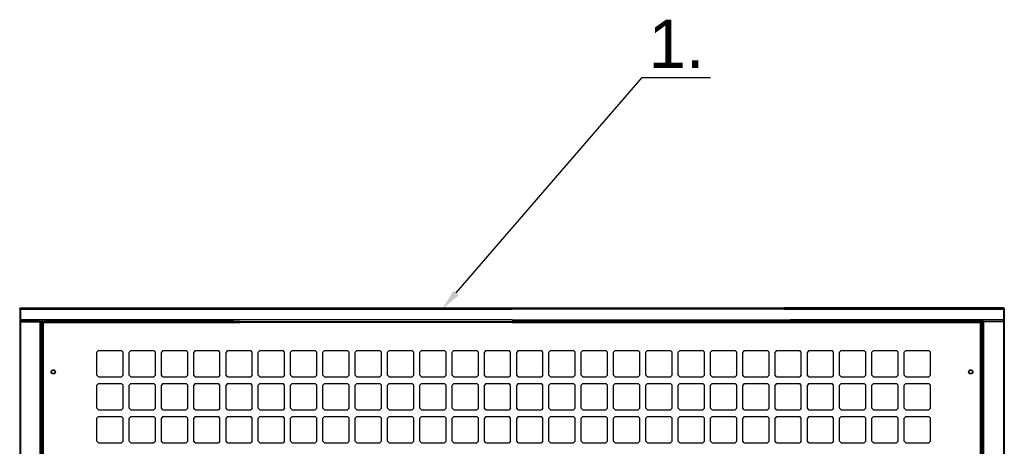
# Model space of a CAD drawing. Header units: inches. Extents: x 43 to 463, y 0 to 297.
# Tile 11 of 13: x 264 to 293, y 145 to 158. Entities that reach past the tile are written whole.
import ezdxf
from ezdxf import colors
from ezdxf.entities.mleader import LeaderData, LeaderLine
from ezdxf.math import Vec2, Vec3

# ---------------------------------------------------------------- set-up
doc = ezdxf.new("R2010")
doc.units = ezdxf.units.IN
doc.header["$MEASUREMENT"] = 0
doc.styles.get("Standard").update_dxf_attribs({"font": 'arial.ttf'})

msp = doc.modelspace()

# ---------------------------------------------------------------- linework, layer by layer
for p, q in [((264.025, 149.424), (264.032, 149.424)), ((264.025, 149.424), (264.026, 149.027)), ((270.499, 149.406), (264.025, 149.406)), ((264.025, 149.406), (278.494, 149.406)), ((264.032, 149.424), (264.032, 149.435)), ((264.032, 149.435), (264.047, 149.435)), ((264.047, 149.443), (286.489, 149.443)), ((264.047, 149.443), (264.047, 149.435)), ((264.047, 149.443), (264.047, 124.135)), ((264.047, 149.411), (264.052, 149.415)), ((264.052, 149.411), (264.047, 149.411)), ((264.047, 149.406), (273.197, 149.406)), ((264.065, 149.442), (264.052, 149.43)), ((264.052, 149.43), (264.052, 149.411)), ((292.941, 149.406), (278.494, 149.406)), ((292.941, 149.443), (286.489, 149.443)), ((286.489, 149.406), (292.962, 149.406)), ((292.923, 149.442), (292.936, 149.43)), ((292.936, 149.43), (292.936, 149.411)), ((292.941, 149.411), (292.936, 149.415)), ((292.936, 149.411), (292.941, 149.411)), ((292.941, 149.443), (292.941, 149.435)), ((292.941, 149.443), (292.941, 124.135)), ((292.956, 149.435), (292.941, 149.435)), ((292.956, 149.424), (292.956, 149.435)), ((292.962, 149.424), (292.956, 149.424)), ((292.962, 149.424), (292.962, 149.027)), ((264.025, 149.094), (270.306, 149.094)), ((278.494, 149.094), (264.026, 149.094)), ((264.026, 149.07), (264.032, 149.064)), ((264.032, 149.04), (264.026, 149.04)), ((264.026, 149.027), (264.039, 149.027)), ((264.026, 149.027), (264.026, 124.139)), ((264.032, 149.064), (264.032, 149.058)), ((264.032, 149.058), (264.047, 149.058)), ((264.062, 149.046), (264.032, 149.046)), ((264.032, 149.046), (264.032, 149.04)), ((264.044, 149.035), (264.039, 149.035)), ((264.039, 149.035), (264.039, 149.027)), ((264.044, 149.035), (264.05, 149.035)), ((273.197, 149.094), (264.047, 149.094)), ((264.047, 149.071), (264.052, 149.071)), ((264.047, 149.052), (264.053, 149.052)), ((264.05, 149.035), (264.05, 149.046)), ((264.05, 149.035), (264.632, 149.035)), ((264.052, 149.071), (264.052, 149.058)), ((264.052, 149.058), (264.058, 149.058)), ((264.053, 149.052), (264.06, 149.046)), ((264.058, 149.058), (264.058, 149.053)), ((264.058, 149.053), (264.064, 149.053)), ((264.637, 149.046), (264.062, 149.046)), ((264.064, 149.053), (264.064, 149.046)), ((264.629, 149.035), (264.614, 149.035)), ((264.64, 149.035), (264.629, 149.035)), ((264.632, 146.39), (264.632, 149.035)), ((264.632, 116.165), (264.632, 149.035)), ((264.637, 149.046), (264.64, 149.046)), ((264.637, 149.046), (264.752, 149.046)), ((264.64, 149.035), (264.64, 149.046)), ((264.64, 149.035), (264.669, 149.035)), ((264.669, 124.131), (264.669, 149.035)), ((264.685, 124.131), (264.685, 149.036)), ((264.685, 149.035), (264.687, 149.035)), ((264.685, 149.035), (264.703, 149.035)), ((264.685, 149.031), (264.695, 149.031)), ((264.695, 149.035), (264.695, 149.046)), ((264.695, 149.031), (264.695, 149.025)), ((264.698, 149.046), (273.197, 149.046)), ((264.698, 149.046), (278.494, 149.046)), ((264.703, 149.035), (264.708, 149.029)), ((264.708, 149.036), (264.708, 149.022)), ((264.722, 124.151), (264.722, 149.046)), ((270.499, 149.046), (264.752, 149.046)), ((278.494, 149.094), (292.962, 149.094)), ((292.29, 149.046), (278.494, 149.046)), ((283.791, 149.094), (292.941, 149.094)), ((292.29, 149.046), (283.791, 149.046)), ((286.489, 149.046), (292.236, 149.046)), ((292.962, 149.094), (286.682, 149.094)), ((292.351, 149.046), (292.236, 149.046)), ((292.266, 124.151), (292.266, 149.046)), ((292.28, 149.036), (292.28, 149.022)), ((292.285, 149.035), (292.28, 149.029)), ((292.303, 149.035), (292.285, 149.035)), ((292.293, 149.035), (292.293, 149.046)), ((292.303, 149.031), (292.293, 149.031)), ((292.293, 149.031), (292.293, 149.025)), ((292.303, 149.035), (292.301, 149.035)), ((292.303, 124.131), (292.303, 149.036)), ((292.348, 149.035), (292.319, 149.035)), ((292.319, 124.131), (292.319, 149.035)), ((292.351, 149.046), (292.348, 149.046)), ((292.348, 149.035), (292.348, 149.046)), ((292.348, 149.035), (292.359, 149.035)), ((292.351, 149.046), (292.926, 149.046)), ((292.356, 146.39), (292.356, 149.035)), ((292.938, 149.035), (292.356, 149.035)), ((292.356, 116.165), (292.356, 149.035)), ((292.359, 149.035), (292.373, 149.035)), ((292.93, 149.053), (292.924, 149.053)), ((292.924, 149.053), (292.924, 149.046)), ((292.926, 149.046), (292.956, 149.046)), ((292.935, 149.052), (292.928, 149.046)), ((292.936, 149.058), (292.93, 149.058)), ((292.93, 149.058), (292.93, 149.053)), ((292.941, 149.052), (292.935, 149.052)), ((292.941, 149.071), (292.936, 149.071)), ((292.936, 149.071), (292.936, 149.058)), ((292.938, 149.035), (292.938, 149.046)), ((292.944, 149.035), (292.938, 149.035)), ((292.956, 149.058), (292.941, 149.058)), ((292.944, 149.035), (292.949, 149.035)), ((292.949, 149.035), (292.949, 149.027)), ((292.962, 149.027), (292.949, 149.027)), ((292.962, 149.07), (292.956, 149.064)), ((292.956, 149.064), (292.956, 149.058)), ((292.956, 149.046), (292.956, 149.04)), ((292.956, 149.04), (292.962, 149.04)), ((292.962, 149.027), (292.962, 124.139)), ((264.695, 149.025), (264.708, 149.025)), ((264.708, 149.025), (264.722, 149.016)), ((264.708, 149.022), (264.708, 149.016)), ((264.708, 149.016), (264.745, 149.016)), ((273.197, 149.016), (264.722, 149.016)), ((278.494, 149.016), (264.722, 149.016)), ((264.745, 149.016), (270.499, 149.016)), ((278.494, 149.016), (292.266, 149.016)), ((283.791, 149.016), (292.266, 149.016)), ((292.243, 149.016), (286.489, 149.016)), ((292.28, 149.016), (292.243, 149.016)), ((292.28, 149.025), (292.266, 149.016)), ((292.293, 149.025), (292.28, 149.025)), ((292.28, 149.022), (292.28, 149.016)), ((266.339, 148.192), (266.293, 148.145)), ((266.339, 148.192), (267.018, 148.192)), ((267.065, 148.145), (267.018, 148.192)), ((267.288, 148.192), (267.242, 148.145)), ((267.288, 148.192), (267.967, 148.192)), ((268.014, 148.145), (267.967, 148.192)), ((268.237, 148.192), (268.191, 148.145)), ((268.237, 148.192), (268.917, 148.192)), ((268.963, 148.145), (268.917, 148.192)), ((269.187, 148.192), (269.14, 148.145)), ((269.187, 148.192), (269.866, 148.192)), ((269.912, 148.145), (269.866, 148.192)), ((270.136, 148.192), (270.089, 148.145)), ((270.136, 148.192), (270.815, 148.192)), ((270.861, 148.145), (270.815, 148.192)), ((271.085, 148.192), (271.038, 148.145)), ((271.085, 148.192), (271.764, 148.192)), ((271.81, 148.145), (271.764, 148.192)), ((272.034, 148.192), (271.988, 148.145)), ((272.034, 148.192), (272.713, 148.192)), ((272.759, 148.145), (272.713, 148.192)), ((272.983, 148.192), (272.937, 148.145)), ((272.983, 148.192), (273.662, 148.192)), ((273.708, 148.145), (273.662, 148.192)), ((273.932, 148.192), (273.886, 148.145)), ((273.932, 148.192), (274.611, 148.192)), ((274.658, 148.145), (274.611, 148.192)), ((274.881, 148.192), (274.835, 148.145)), ((274.881, 148.192), (275.56, 148.192)), ((275.607, 148.145), (275.56, 148.192)), ((275.83, 148.192), (275.784, 148.145)), ((275.83, 148.192), (276.51, 148.192)), ((276.556, 148.145), (276.51, 148.192)), ((276.78, 148.192), (276.733, 148.145)), ((276.78, 148.192), (277.459, 148.192)), ((277.505, 148.145), (277.459, 148.192)), ((277.729, 148.192), (277.682, 148.145)), ((277.729, 148.192), (278.408, 148.192)), ((278.454, 148.145), (278.408, 148.192)), ((278.678, 148.192), (278.632, 148.145)), ((278.678, 148.192), (279.357, 148.192)), ((279.403, 148.145), (279.357, 148.192)), ((279.627, 148.192), (279.581, 148.145)), ((279.627, 148.192), (280.306, 148.192)), ((280.352, 148.145), (280.306, 148.192)), ((280.576, 148.192), (280.53, 148.145)), ((280.576, 148.192), (281.255, 148.192)), ((281.302, 148.145), (281.255, 148.192)), ((281.525, 148.192), (281.479, 148.145)), ((281.525, 148.192), (282.204, 148.192)), ((282.251, 148.145), (282.204, 148.192)), ((282.474, 148.192), (282.428, 148.145)), ((282.474, 148.192), (283.154, 148.192)), ((283.2, 148.145), (283.154, 148.192)), ((283.424, 148.192), (283.377, 148.145)), ((283.424, 148.192), (284.103, 148.192)), ((284.149, 148.145), (284.103, 148.192)), ((284.373, 148.192), (284.326, 148.145)), ((284.373, 148.192), (285.052, 148.192)), ((285.098, 148.145), (285.052, 148.192)), ((285.322, 148.192), (285.275, 148.145)), ((285.322, 148.192), (286.001, 148.192)), ((286.047, 148.145), (286.001, 148.192)), ((286.271, 148.192), (286.225, 148.145)), ((286.271, 148.192), (286.95, 148.192)), ((286.996, 148.145), (286.95, 148.192)), ((287.22, 148.192), (287.174, 148.145)), ((287.22, 148.192), (287.899, 148.192)), ((287.946, 148.145), (287.899, 148.192)), ((288.169, 148.192), (288.123, 148.145)), ((288.169, 148.192), (288.848, 148.192)), ((288.895, 148.145), (288.848, 148.192)), ((289.118, 148.192), (289.072, 148.145)), ((289.118, 148.192), (289.797, 148.192)), ((289.844, 148.145), (289.797, 148.192)), ((290.067, 148.192), (290.021, 148.145)), ((290.067, 148.192), (290.747, 148.192)), ((290.793, 148.145), (290.747, 148.192)), ((266.293, 147.466), (266.293, 148.145)), ((267.065, 147.466), (267.065, 148.145)), ((267.242, 147.466), (267.242, 148.145)), ((268.014, 147.466), (268.014, 148.145)), ((268.191, 147.466), (268.191, 148.145)), ((268.963, 147.466), (268.963, 148.145)), ((269.14, 147.466), (269.14, 148.145)), ((269.912, 147.466), (269.912, 148.145)), ((270.089, 147.466), (270.089, 148.145)), ((270.861, 147.466), (270.861, 148.145)), ((271.038, 147.466), (271.038, 148.145)), ((271.81, 147.466), (271.81, 148.145)), ((271.988, 147.466), (271.988, 148.145)), ((272.759, 147.466), (272.759, 148.145)), ((272.937, 147.466), (272.937, 148.145)), ((273.708, 147.466), (273.708, 148.145)), ((273.886, 147.466), (273.886, 148.145)), ((274.658, 147.466), (274.658, 148.145)), ((274.835, 147.466), (274.835, 148.145)), ((275.607, 147.466), (275.607, 148.145)), ((275.784, 147.466), (275.784, 148.145)), ((276.556, 147.466), (276.556, 148.145)), ((276.733, 147.466), (276.733, 148.145)), ((277.505, 147.466), (277.505, 148.145)), ((277.682, 147.466), (277.682, 148.145)), ((278.454, 147.466), (278.454, 148.145)), ((278.632, 147.466), (278.632, 148.145)), ((279.403, 147.466), (279.403, 148.145)), ((279.581, 147.466), (279.581, 148.145)), ((280.352, 147.466), (280.352, 148.145)), ((280.53, 147.466), (280.53, 148.145)), ((281.302, 147.466), (281.302, 148.145)), ((281.479, 147.466), (281.479, 148.145)), ((282.251, 147.466), (282.251, 148.145)), ((282.428, 147.466), (282.428, 148.145)), ((283.2, 147.466), (283.2, 148.145)), ((283.377, 147.466), (283.377, 148.145)), ((284.149, 147.466), (284.149, 148.145)), ((284.326, 147.466), (284.326, 148.145)), ((285.098, 147.466), (285.098, 148.145)), ((285.275, 147.466), (285.275, 148.145)), ((286.047, 147.466), (286.047, 148.145)), ((286.225, 147.466), (286.225, 148.145)), ((286.996, 147.466), (286.996, 148.145)), ((287.174, 147.466), (287.174, 148.145)), ((287.946, 147.466), (287.946, 148.145)), ((288.123, 147.466), (288.123, 148.145)), ((288.895, 147.466), (288.895, 148.145)), ((289.072, 147.466), (289.072, 148.145)), ((289.844, 147.466), (289.844, 148.145)), ((290.021, 147.466), (290.021, 148.145)), ((290.793, 147.466), (290.793, 148.145)), ((266.339, 147.42), (266.293, 147.466)), ((266.339, 147.42), (267.018, 147.42)), ((267.065, 147.466), (267.018, 147.42)), ((267.288, 147.42), (267.242, 147.466)), ((267.288, 147.42), (267.967, 147.42)), ((268.014, 147.466), (267.967, 147.42)), ((268.237, 147.42), (268.191, 147.466)), ((268.237, 147.42), (268.917, 147.42)), ((268.963, 147.466), (268.917, 147.42)), ((269.187, 147.42), (269.14, 147.466)), ((269.187, 147.42), (269.866, 147.42)), ((269.912, 147.466), (269.866, 147.42)), ((270.136, 147.42), (270.089, 147.466)), ((270.136, 147.42), (270.815, 147.42)), ((270.861, 147.466), (270.815, 147.42)), ((271.085, 147.42), (271.038, 147.466)), ((271.085, 147.42), (271.764, 147.42)), ((271.81, 147.466), (271.764, 147.42)), ((272.034, 147.42), (271.988, 147.466)), ((272.034, 147.42), (272.713, 147.42)), ((272.759, 147.466), (272.713, 147.42)), ((272.983, 147.42), (272.937, 147.466)), ((272.983, 147.42), (273.662, 147.42)), ((273.708, 147.466), (273.662, 147.42)), ((273.932, 147.42), (273.886, 147.466)), ((273.932, 147.42), (274.611, 147.42)), ((274.658, 147.466), (274.611, 147.42)), ((274.881, 147.42), (274.835, 147.466)), ((274.881, 147.42), (275.56, 147.42)), ((275.607, 147.466), (275.56, 147.42)), ((275.83, 147.42), (275.784, 147.466)), ((275.83, 147.42), (276.51, 147.42)), ((276.556, 147.466), (276.51, 147.42)), ((276.78, 147.42), (276.733, 147.466)), ((276.78, 147.42), (277.459, 147.42)), ((277.505, 147.466), (277.459, 147.42)), ((277.729, 147.42), (277.682, 147.466)), ((277.729, 147.42), (278.408, 147.42)), ((278.454, 147.466), (278.408, 147.42)), ((278.678, 147.42), (278.632, 147.466)), ((278.678, 147.42), (279.357, 147.42)), ((279.403, 147.466), (279.357, 147.42)), ((279.627, 147.42), (279.581, 147.466)), ((279.627, 147.42), (280.306, 147.42)), ((280.352, 147.466), (280.306, 147.42)), ((280.576, 147.42), (280.53, 147.466)), ((280.576, 147.42), (281.255, 147.42)), ((281.302, 147.466), (281.255, 147.42)), ((281.525, 147.42), (281.479, 147.466)), ((281.525, 147.42), (282.204, 147.42)), ((282.251, 147.466), (282.204, 147.42)), ((282.474, 147.42), (282.428, 147.466)), ((282.474, 147.42), (283.154, 147.42)), ((283.2, 147.466), (283.154, 147.42)), ((283.424, 147.42), (283.377, 147.466)), ((283.424, 147.42), (284.103, 147.42)), ((284.149, 147.466), (284.103, 147.42)), ((284.373, 147.42), (284.326, 147.466)), ((284.373, 147.42), (285.052, 147.42)), ((285.098, 147.466), (285.052, 147.42)), ((285.322, 147.42), (285.275, 147.466)), ((285.322, 147.42), (286.001, 147.42)), ((286.047, 147.466), (286.001, 147.42)), ((286.271, 147.42), (286.225, 147.466)), ((286.271, 147.42), (286.95, 147.42)), ((286.996, 147.466), (286.95, 147.42)), ((287.22, 147.42), (287.174, 147.466)), ((287.22, 147.42), (287.899, 147.42)), ((287.946, 147.466), (287.899, 147.42)), ((288.169, 147.42), (288.123, 147.466)), ((288.169, 147.42), (288.848, 147.42)), ((288.895, 147.466), (288.848, 147.42)), ((289.118, 147.42), (289.072, 147.466)), ((289.118, 147.42), (289.797, 147.42)), ((289.844, 147.466), (289.797, 147.42)), ((290.067, 147.42), (290.021, 147.466)), ((290.067, 147.42), (290.747, 147.42)), ((290.793, 147.466), (290.747, 147.42)), ((266.339, 147.219), (266.293, 147.173)), ((266.293, 146.494), (266.293, 147.173)), ((266.339, 147.219), (267.018, 147.219)), ((267.065, 147.173), (267.018, 147.219)), ((267.065, 146.494), (267.065, 147.173)), ((267.288, 147.219), (267.242, 147.173)), ((267.242, 146.494), (267.242, 147.173)), ((267.288, 147.219), (267.967, 147.219)), ((268.014, 147.173), (267.967, 147.219)), ((268.014, 146.494), (268.014, 147.173)), ((268.237, 147.219), (268.191, 147.173)), ((268.191, 146.494), (268.191, 147.173)), ((268.237, 147.219), (268.917, 147.219)), ((268.963, 147.173), (268.917, 147.219)), ((268.963, 146.494), (268.963, 147.173)), ((269.187, 147.219), (269.14, 147.173)), ((269.14, 146.494), (269.14, 147.173)), ((269.187, 147.219), (269.866, 147.219)), ((269.912, 147.173), (269.866, 147.219)), ((269.912, 146.494), (269.912, 147.173)), ((270.136, 147.219), (270.089, 147.173)), ((270.089, 146.494), (270.089, 147.173)), ((270.136, 147.219), (270.815, 147.219)), ((270.861, 147.173), (270.815, 147.219)), ((270.861, 146.494), (270.861, 147.173)), ((271.085, 147.219), (271.038, 147.173)), ((271.038, 146.494), (271.038, 147.173)), ((271.085, 147.219), (271.764, 147.219)), ((271.81, 147.173), (271.764, 147.219)), ((271.81, 146.494), (271.81, 147.173)), ((272.034, 147.219), (271.988, 147.173)), ((271.988, 146.494), (271.988, 147.173)), ((272.034, 147.219), (272.713, 147.219)), ((272.759, 147.173), (272.713, 147.219)), ((272.759, 146.494), (272.759, 147.173)), ((272.983, 147.219), (272.937, 147.173)), ((272.937, 146.494), (272.937, 147.173)), ((272.983, 147.219), (273.662, 147.219)), ((273.708, 147.173), (273.662, 147.219)), ((273.708, 146.494), (273.708, 147.173)), ((273.932, 147.219), (273.886, 147.173)), ((273.886, 146.494), (273.886, 147.173)), ((273.932, 147.219), (274.611, 147.219)), ((274.658, 147.173), (274.611, 147.219)), ((274.658, 146.494), (274.658, 147.173)), ((274.881, 147.219), (274.835, 147.173)), ((274.835, 146.494), (274.835, 147.173)), ((274.881, 147.219), (275.56, 147.219)), ((275.607, 147.173), (275.56, 147.219)), ((275.607, 146.494), (275.607, 147.173)), ((275.83, 147.219), (275.784, 147.173)), ((275.784, 146.494), (275.784, 147.173)), ((275.83, 147.219), (276.51, 147.219)), ((276.556, 147.173), (276.51, 147.219)), ((276.556, 146.494), (276.556, 147.173)), ((276.78, 147.219), (276.733, 147.173)), ((276.733, 146.494), (276.733, 147.173)), ((276.78, 147.219), (277.459, 147.219)), ((277.505, 147.173), (277.459, 147.219)), ((277.505, 146.494), (277.505, 147.173)), ((277.729, 147.219), (277.682, 147.173)), ((277.682, 146.494), (277.682, 147.173)), ((277.729, 147.219), (278.408, 147.219)), ((278.454, 147.173), (278.408, 147.219)), ((278.454, 146.494), (278.454, 147.173)), ((278.678, 147.219), (278.632, 147.173)), ((278.632, 146.494), (278.632, 147.173)), ((278.678, 147.219), (279.357, 147.219)), ((279.403, 147.173), (279.357, 147.219)), ((279.403, 146.494), (279.403, 147.173)), ((279.627, 147.219), (279.581, 147.173)), ((279.581, 146.494), (279.581, 147.173)), ((279.627, 147.219), (280.306, 147.219)), ((280.352, 147.173), (280.306, 147.219)), ((280.352, 146.494), (280.352, 147.173)), ((280.576, 147.219), (280.53, 147.173)), ((280.53, 146.494), (280.53, 147.173)), ((280.576, 147.219), (281.255, 147.219)), ((281.302, 147.173), (281.255, 147.219)), ((281.302, 146.494), (281.302, 147.173)), ((281.525, 147.219), (281.479, 147.173)), ((281.479, 146.494), (281.479, 147.173)), ((281.525, 147.219), (282.204, 147.219)), ((282.251, 147.173), (282.204, 147.219)), ((282.251, 146.494), (282.251, 147.173)), ((282.474, 147.219), (282.428, 147.173)), ((282.428, 146.494), (282.428, 147.173)), ((282.474, 147.219), (283.154, 147.219)), ((283.2, 147.173), (283.154, 147.219)), ((283.2, 146.494), (283.2, 147.173)), ((283.424, 147.219), (283.377, 147.173)), ((283.377, 146.494), (283.377, 147.173)), ((283.424, 147.219), (284.103, 147.219)), ((284.149, 147.173), (284.103, 147.219)), ((284.149, 146.494), (284.149, 147.173)), ((284.373, 147.219), (284.326, 147.173)), ((284.326, 146.494), (284.326, 147.173)), ((284.373, 147.219), (285.052, 147.219)), ((285.098, 147.173), (285.052, 147.219)), ((285.098, 146.494), (285.098, 147.173)), ((285.322, 147.219), (285.275, 147.173)), ((285.275, 146.494), (285.275, 147.173)), ((285.322, 147.219), (286.001, 147.219)), ((286.047, 147.173), (286.001, 147.219)), ((286.047, 146.494), (286.047, 147.173)), ((286.271, 147.219), (286.225, 147.173)), ((286.225, 146.494), (286.225, 147.173)), ((286.271, 147.219), (286.95, 147.219)), ((286.996, 147.173), (286.95, 147.219)), ((286.996, 146.494), (286.996, 147.173)), ((287.22, 147.219), (287.174, 147.173)), ((287.174, 146.494), (287.174, 147.173)), ((287.22, 147.219), (287.899, 147.219)), ((287.946, 147.173), (287.899, 147.219)), ((287.946, 146.494), (287.946, 147.173)), ((288.169, 147.219), (288.123, 147.173)), ((288.123, 146.494), (288.123, 147.173)), ((288.169, 147.219), (288.848, 147.219)), ((288.895, 147.173), (288.848, 147.219)), ((288.895, 146.494), (288.895, 147.173)), ((289.118, 147.219), (289.072, 147.173)), ((289.072, 146.494), (289.072, 147.173)), ((289.118, 147.219), (289.797, 147.219)), ((289.844, 147.173), (289.797, 147.219)), ((289.844, 146.494), (289.844, 147.173)), ((290.067, 147.219), (290.021, 147.173)), ((290.021, 146.494), (290.021, 147.173)), ((290.067, 147.219), (290.747, 147.219)), ((290.793, 147.173), (290.747, 147.219)), ((290.793, 146.494), (290.793, 147.173)), ((266.339, 146.448), (266.293, 146.494)), ((266.339, 146.448), (267.018, 146.448)), ((267.065, 146.494), (267.018, 146.448)), ((267.288, 146.448), (267.242, 146.494)), ((267.288, 146.448), (267.967, 146.448)), ((268.014, 146.494), (267.967, 146.448)), ((268.237, 146.448), (268.191, 146.494)), ((268.237, 146.448), (268.917, 146.448)), ((268.963, 146.494), (268.917, 146.448)), ((269.187, 146.448), (269.14, 146.494)), ((269.187, 146.448), (269.866, 146.448)), ((269.912, 146.494), (269.866, 146.448)), ((270.136, 146.448), (270.089, 146.494)), ((270.136, 146.448), (270.815, 146.448)), ((270.861, 146.494), (270.815, 146.448)), ((271.085, 146.448), (271.038, 146.494)), ((271.085, 146.448), (271.764, 146.448)), ((271.81, 146.494), (271.764, 146.448)), ((272.034, 146.448), (271.988, 146.494)), ((272.034, 146.448), (272.713, 146.448)), ((272.759, 146.494), (272.713, 146.448)), ((272.983, 146.448), (272.937, 146.494)), ((272.983, 146.448), (273.662, 146.448)), ((273.708, 146.494), (273.662, 146.448)), ((273.932, 146.448), (273.886, 146.494)), ((273.932, 146.448), (274.611, 146.448)), ((274.658, 146.494), (274.611, 146.448)), ((274.881, 146.448), (274.835, 146.494)), ((274.881, 146.448), (275.56, 146.448)), ((275.607, 146.494), (275.56, 146.448)), ((275.83, 146.448), (275.784, 146.494)), ((275.83, 146.448), (276.51, 146.448)), ((276.556, 146.494), (276.51, 146.448)), ((276.78, 146.448), (276.733, 146.494)), ((276.78, 146.448), (277.459, 146.448)), ((277.505, 146.494), (277.459, 146.448)), ((277.729, 146.448), (277.682, 146.494)), ((277.729, 146.448), (278.408, 146.448)), ((278.454, 146.494), (278.408, 146.448)), ((278.678, 146.448), (278.632, 146.494)), ((278.678, 146.448), (279.357, 146.448)), ((279.403, 146.494), (279.357, 146.448)), ((279.627, 146.448), (279.581, 146.494)), ((279.627, 146.448), (280.306, 146.448)), ((280.352, 146.494), (280.306, 146.448)), ((280.576, 146.448), (280.53, 146.494)), ((280.576, 146.448), (281.255, 146.448)), ((281.302, 146.494), (281.255, 146.448)), ((281.525, 146.448), (281.479, 146.494)), ((281.525, 146.448), (282.204, 146.448)), ((282.251, 146.494), (282.204, 146.448)), ((282.474, 146.448), (282.428, 146.494)), ((282.474, 146.448), (283.154, 146.448)), ((283.2, 146.494), (283.154, 146.448)), ((283.424, 146.448), (283.377, 146.494)), ((283.424, 146.448), (284.103, 146.448)), ((284.149, 146.494), (284.103, 146.448)), ((284.373, 146.448), (284.326, 146.494)), ((284.373, 146.448), (285.052, 146.448)), ((285.098, 146.494), (285.052, 146.448)), ((285.322, 146.448), (285.275, 146.494)), ((285.322, 146.448), (286.001, 146.448)), ((286.047, 146.494), (286.001, 146.448)), ((286.271, 146.448), (286.225, 146.494)), ((286.271, 146.448), (286.95, 146.448)), ((286.996, 146.494), (286.95, 146.448)), ((287.22, 146.448), (287.174, 146.494)), ((287.22, 146.448), (287.899, 146.448)), ((287.946, 146.494), (287.899, 146.448)), ((288.169, 146.448), (288.123, 146.494)), ((288.169, 146.448), (288.848, 146.448)), ((288.895, 146.494), (288.848, 146.448)), ((289.118, 146.448), (289.072, 146.494)), ((289.118, 146.448), (289.797, 146.448)), ((289.844, 146.494), (289.797, 146.448)), ((290.067, 146.448), (290.021, 146.494)), ((290.067, 146.448), (290.747, 146.448)), ((290.793, 146.494), (290.747, 146.448)), ((266.339, 146.247), (266.293, 146.201)), ((266.293, 145.522), (266.293, 146.201)), ((266.339, 146.247), (267.018, 146.247)), ((267.065, 146.201), (267.018, 146.247)), ((267.065, 145.522), (267.065, 146.201)), ((267.288, 146.247), (267.242, 146.201)), ((267.242, 145.522), (267.242, 146.201)), ((267.288, 146.247), (267.967, 146.247)), ((268.014, 146.201), (267.967, 146.247)), ((268.014, 145.522), (268.014, 146.201)), ((268.237, 146.247), (268.191, 146.201)), ((268.191, 145.522), (268.191, 146.201)), ((268.237, 146.247), (268.917, 146.247)), ((268.963, 146.201), (268.917, 146.247)), ((268.963, 145.522), (268.963, 146.201)), ((269.187, 146.247), (269.14, 146.201)), ((269.14, 145.522), (269.14, 146.201)), ((269.187, 146.247), (269.866, 146.247)), ((269.912, 146.201), (269.866, 146.247)), ((269.912, 145.522), (269.912, 146.201)), ((270.136, 146.247), (270.089, 146.201)), ((270.089, 145.522), (270.089, 146.201)), ((270.136, 146.247), (270.815, 146.247)), ((270.861, 146.201), (270.815, 146.247)), ((270.861, 145.522), (270.861, 146.201)), ((271.085, 146.247), (271.038, 146.201)), ((271.038, 145.522), (271.038, 146.201)), ((271.085, 146.247), (271.764, 146.247)), ((271.81, 146.201), (271.764, 146.247)), ((271.81, 145.522), (271.81, 146.201)), ((272.034, 146.247), (271.988, 146.201)), ((271.988, 145.522), (271.988, 146.201)), ((272.034, 146.247), (272.713, 146.247)), ((272.759, 146.201), (272.713, 146.247)), ((272.759, 145.522), (272.759, 146.201)), ((272.983, 146.247), (272.937, 146.201)), ((272.937, 145.522), (272.937, 146.201)), ((272.983, 146.247), (273.662, 146.247)), ((273.708, 146.201), (273.662, 146.247)), ((273.708, 145.522), (273.708, 146.201)), ((273.932, 146.247), (273.886, 146.201)), ((273.886, 145.522), (273.886, 146.201)), ((273.932, 146.247), (274.611, 146.247)), ((274.658, 146.201), (274.611, 146.247)), ((274.658, 145.522), (274.658, 146.201)), ((274.881, 146.247), (274.835, 146.201)), ((274.835, 145.522), (274.835, 146.201)), ((274.881, 146.247), (275.56, 146.247)), ((275.607, 146.201), (275.56, 146.247)), ((275.607, 145.522), (275.607, 146.201)), ((275.83, 146.247), (275.784, 146.201)), ((275.784, 145.522), (275.784, 146.201)), ((275.83, 146.247), (276.51, 146.247)), ((276.556, 146.201), (276.51, 146.247)), ((276.556, 145.522), (276.556, 146.201)), ((276.78, 146.247), (276.733, 146.201)), ((276.733, 145.522), (276.733, 146.201)), ((276.78, 146.247), (277.459, 146.247)), ((277.505, 146.201), (277.459, 146.247)), ((277.505, 145.522), (277.505, 146.201)), ((277.729, 146.247), (277.682, 146.201)), ((277.682, 145.522), (277.682, 146.201)), ((277.729, 146.247), (278.408, 146.247)), ((278.454, 146.201), (278.408, 146.247)), ((278.454, 145.522), (278.454, 146.201)), ((278.678, 146.247), (278.632, 146.201)), ((278.632, 145.522), (278.632, 146.201)), ((278.678, 146.247), (279.357, 146.247)), ((279.403, 146.201), (279.357, 146.247)), ((279.403, 145.522), (279.403, 146.201)), ((279.627, 146.247), (279.581, 146.201)), ((279.581, 145.522), (279.581, 146.201)), ((279.627, 146.247), (280.306, 146.247)), ((280.352, 146.201), (280.306, 146.247)), ((280.352, 145.522), (280.352, 146.201)), ((280.576, 146.247), (280.53, 146.201)), ((280.53, 145.522), (280.53, 146.201)), ((280.576, 146.247), (281.255, 146.247)), ((281.302, 146.201), (281.255, 146.247)), ((281.302, 145.522), (281.302, 146.201)), ((281.525, 146.247), (281.479, 146.201)), ((281.479, 145.522), (281.479, 146.201)), ((281.525, 146.247), (282.204, 146.247)), ((282.251, 146.201), (282.204, 146.247)), ((282.251, 145.522), (282.251, 146.201)), ((282.474, 146.247), (282.428, 146.201)), ((282.428, 145.522), (282.428, 146.201)), ((282.474, 146.247), (283.154, 146.247)), ((283.2, 146.201), (283.154, 146.247)), ((283.2, 145.522), (283.2, 146.201)), ((283.424, 146.247), (283.377, 146.201)), ((283.377, 145.522), (283.377, 146.201)), ((283.424, 146.247), (284.103, 146.247)), ((284.149, 146.201), (284.103, 146.247)), ((284.149, 145.522), (284.149, 146.201)), ((284.373, 146.247), (284.326, 146.201)), ((284.326, 145.522), (284.326, 146.201)), ((284.373, 146.247), (285.052, 146.247)), ((285.098, 146.201), (285.052, 146.247)), ((285.098, 145.522), (285.098, 146.201)), ((285.322, 146.247), (285.275, 146.201)), ((285.275, 145.522), (285.275, 146.201)), ((285.322, 146.247), (286.001, 146.247)), ((286.047, 146.201), (286.001, 146.247)), ((286.047, 145.522), (286.047, 146.201)), ((286.271, 146.247), (286.225, 146.201)), ((286.225, 145.522), (286.225, 146.201)), ((286.271, 146.247), (286.95, 146.247)), ((286.996, 146.201), (286.95, 146.247)), ((286.996, 145.522), (286.996, 146.201)), ((287.22, 146.247), (287.174, 146.201)), ((287.174, 145.522), (287.174, 146.201)), ((287.22, 146.247), (287.899, 146.247)), ((287.946, 146.201), (287.899, 146.247)), ((287.946, 145.522), (287.946, 146.201)), ((288.169, 146.247), (288.123, 146.201)), ((288.123, 145.522), (288.123, 146.201)), ((288.169, 146.247), (288.848, 146.247)), ((288.895, 146.201), (288.848, 146.247)), ((288.895, 145.522), (288.895, 146.201)), ((289.118, 146.247), (289.072, 146.201)), ((289.072, 145.522), (289.072, 146.201)), ((289.118, 146.247), (289.797, 146.247)), ((289.844, 146.201), (289.797, 146.247)), ((289.844, 145.522), (289.844, 146.201)), ((290.067, 146.247), (290.021, 146.201)), ((290.021, 145.522), (290.021, 146.201)), ((290.067, 146.247), (290.747, 146.247)), ((290.793, 146.201), (290.747, 146.247)), ((290.793, 145.522), (290.793, 146.201)), ((266.339, 145.475), (266.293, 145.522)), ((266.339, 145.475), (267.018, 145.475)), ((267.065, 145.522), (267.018, 145.475)), ((267.288, 145.475), (267.242, 145.522)), ((267.288, 145.475), (267.967, 145.475)), ((268.014, 145.522), (267.967, 145.475)), ((268.237, 145.475), (268.191, 145.522)), ((268.237, 145.475), (268.917, 145.475)), ((268.963, 145.522), (268.917, 145.475)), ((269.187, 145.475), (269.14, 145.522)), ((269.187, 145.475), (269.866, 145.475)), ((269.912, 145.522), (269.866, 145.475)), ((270.136, 145.475), (270.089, 145.522)), ((270.136, 145.475), (270.815, 145.475)), ((270.861, 145.522), (270.815, 145.475)), ((271.085, 145.475), (271.038, 145.522)), ((271.085, 145.475), (271.764, 145.475)), ((271.81, 145.522), (271.764, 145.475)), ((272.034, 145.475), (271.988, 145.522)), ((272.034, 145.475), (272.713, 145.475)), ((272.759, 145.522), (272.713, 145.475)), ((272.983, 145.475), (272.937, 145.522)), ((272.983, 145.475), (273.662, 145.475)), ((273.708, 145.522), (273.662, 145.475)), ((273.932, 145.475), (273.886, 145.522)), ((273.932, 145.475), (274.611, 145.475)), ((274.658, 145.522), (274.611, 145.475)), ((274.881, 145.475), (274.835, 145.522)), ((274.881, 145.475), (275.56, 145.475)), ((275.607, 145.522), (275.56, 145.475)), ((275.83, 145.475), (275.784, 145.522)), ((275.83, 145.475), (276.51, 145.475)), ((276.556, 145.522), (276.51, 145.475)), ((276.78, 145.475), (276.733, 145.522)), ((276.78, 145.475), (277.459, 145.475)), ((277.505, 145.522), (277.459, 145.475)), ((277.729, 145.475), (277.682, 145.522)), ((277.729, 145.475), (278.408, 145.475)), ((278.454, 145.522), (278.408, 145.475)), ((278.678, 145.475), (278.632, 145.522)), ((278.678, 145.475), (279.357, 145.475)), ((279.403, 145.522), (279.357, 145.475)), ((279.627, 145.475), (279.581, 145.522)), ((279.627, 145.475), (280.306, 145.475)), ((280.352, 145.522), (280.306, 145.475)), ((280.576, 145.475), (280.53, 145.522)), ((280.576, 145.475), (281.255, 145.475)), ((281.302, 145.522), (281.255, 145.475)), ((281.525, 145.475), (281.479, 145.522)), ((281.525, 145.475), (282.204, 145.475)), ((282.251, 145.522), (282.204, 145.475)), ((282.474, 145.475), (282.428, 145.522)), ((282.474, 145.475), (283.154, 145.475)), ((283.2, 145.522), (283.154, 145.475)), ((283.424, 145.475), (283.377, 145.522)), ((283.424, 145.475), (284.103, 145.475)), ((284.149, 145.522), (284.103, 145.475)), ((284.373, 145.475), (284.326, 145.522)), ((284.373, 145.475), (285.052, 145.475)), ((285.098, 145.522), (285.052, 145.475)), ((285.322, 145.475), (285.275, 145.522)), ((285.322, 145.475), (286.001, 145.475)), ((286.047, 145.522), (286.001, 145.475)), ((286.271, 145.475), (286.225, 145.522)), ((286.271, 145.475), (286.95, 145.475)), ((286.996, 145.522), (286.95, 145.475)), ((287.22, 145.475), (287.174, 145.522)), ((287.22, 145.475), (287.899, 145.475)), ((287.946, 145.522), (287.899, 145.475)), ((288.169, 145.475), (288.123, 145.522)), ((288.169, 145.475), (288.848, 145.475)), ((288.895, 145.522), (288.848, 145.475)), ((289.118, 145.475), (289.072, 145.522)), ((289.118, 145.475), (289.797, 145.475)), ((289.844, 145.522), (289.797, 145.475)), ((290.067, 145.475), (290.021, 145.522)), ((290.067, 145.475), (290.747, 145.475)), ((290.793, 145.522), (290.747, 145.475))]:
    msp.add_line(p, q)
for centre, radius in [((265.012, 147.563), 0.0622), ((265.012, 147.563), 0.0505), ((291.976, 147.563), 0.0622), ((291.976, 147.563), 0.0505)]:
    msp.add_circle(centre, radius)
for centre, start, end in [((264.695, 149.036), 90, 180), ((264.698, 149.036), 0, 90), ((292.29, 149.036), 90, 180), ((292.292, 149.036), 0, 90)]:
    msp.add_arc(centre, 0.0102, start, end)

# ---------------------------------------------------------------- leaders
at = {"color": 6, "lineweight": 15}
ml = msp.add_multileader_mtext('Standard', dxfattribs=at)
ml.set_content('1.', color=6)
ml.set_leader_properties()
ml.build(insert=Vec2(0, 0))
ml.multileader.update_dxf_attribs({"text_left_attachment_type": 6, "text_right_attachment_type": 6, "dogleg_length": 0.378, "arrow_head_size": 0.63})
ctx = ml.context
ctx.base_point, ctx.char_height, ctx.arrow_head_size, ctx.landing_gap_size, ctx.plane_origin = Vec3(282.697, 156.211), 1.4173, 0.63, 0, Vec3(-1050.951, -311.598)
ctx.left_attachment, ctx.right_attachment, ctx.text_align_type = 6, 6, 1
notes = []
notes.append((ctx, [(0, (1, 1, 0), (282.319, 156.211), (1, 0), 0.378, [(0, [(276.442, 149.406)], 0, [])])]))
ctx.mtext.insert, ctx.mtext.width, ctx.mtext.alignment, ctx.mtext.line_spacing_style = Vec3(283.328, 157.912), 10.7589, 2, 2
for ctx, leaders in notes:
    for number, flags, end, landing, length, lines in leaders:
        leader = LeaderData()
        leader.index, (leader.has_last_leader_line, leader.has_dogleg_vector, leader.attachment_direction) = number, flags
        leader.last_leader_point, leader.dogleg_vector, leader.dogleg_length = Vec3(end), Vec3(landing), length
        for number, points, colour, breaks in lines:
            line = LeaderLine()
            line.index, line.vertices, line.color, line.breaks = number, Vec3.list(points), colors.encode_raw_color(colour), breaks
            leader.lines.append(line)
        ctx.leaders.append(leader)

doc.saveas('drawing.dxf')
